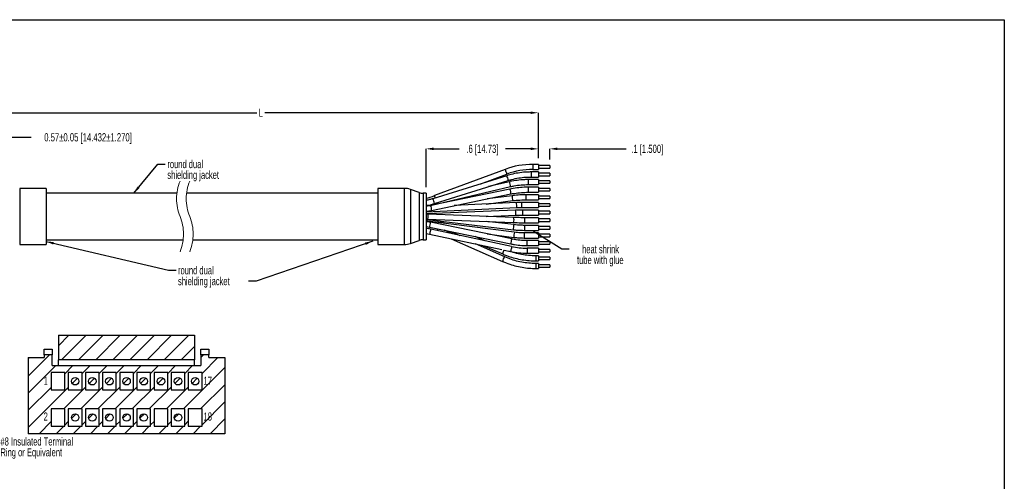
# Model space of a CAD drawing. Extents: x 897.4 to 914.4, y -8.5 to 2.5.
# Tile 5 of 5: x 904.2 to 914.4, y -2.3 to 2.5. Entities that reach past the tile are written whole.
import ezdxf

# ---------------------------------------------------------------- set-up
doc = ezdxf.new("R2010")
doc.units = 0
doc.header["$LTSCALE"] = 4
doc.header["$MEASUREMENT"] = 0
doc.linetypes.add('HIDDEN', pattern=[0.375, 0.25, -0.125])
doc.layers.get('0').update_dxf_attribs({"linetype": 'CONTINUOUS'})
doc.layers.get('DEFPOINTS').update_dxf_attribs({"linetype": 'CONTINUOUS'})
doc.layers.add('SLD-0', color=179, linetype='CONTINUOUS')
doc.styles.add('SLDTEXTSTYLE0', font='TXT', dxfattribs={"width": 0.7})
doc.dimstyles.new('SLDDIMSTYLE0', dxfattribs={"dimtxt": 0.084961, "dimasz": 0.07874, "dimexe": 0, "dimexo": 0.0625, "dimgap": 0.02124, "dimtad": 0, "dimtih": 1, "dimtoh": 1, "dimdec": 1, "dimlfac": 0.5, "dimrnd": 1e-09, "dimzin": 4, "dimdsep": 46, "dimtxsty": 'SLDTEXTSTYLE0', "dimsah": 1, "dimcen": 0.09, "dimadec": 0, "dimazin": 1, "dimtfac": 1, "dimtdec": 1, "dimtofl": 0, "dimtmove": 0, "dimatfit": 3, "dimfxl": 0, "dimfrac": 2, "dimtolj": 1, "dimtzin": 12, "dimarcsym": 0})
doc.dimstyles.new('SLDDIMSTYLE1', dxfattribs={"dimtxt": 0.084961, "dimasz": 0.07874, "dimexe": 0, "dimexo": 0.0625, "dimgap": 0.02124, "dimtad": 0, "dimtih": 1, "dimtoh": 1, "dimlfac": 0.5, "dimrnd": 1e-09, "dimdsep": 46, "dimtxsty": 'SLDTEXTSTYLE0', "dimsah": 1, "dimcen": 0.09, "dimadec": 0, "dimazin": 2, "dimtol": 1, "dimtp": 0.05, "dimtm": 0.05, "dimtfac": 1, "dimtmove": 0, "dimatfit": 0, "dimfxl": 0, "dimfrac": 2, "dimtolj": 1, "dimtzin": 0, "dimarcsym": 0})
doc.dimstyles.new('SLDDIMSTYLE2', dxfattribs={"dimtxt": 0.084961, "dimasz": 0.07874, "dimexe": 0, "dimexo": 0.0625, "dimgap": 0.02124, "dimtad": 0, "dimtih": 1, "dimtoh": 1, "dimdec": 1, "dimlfac": 0.5, "dimrnd": 1e-09, "dimzin": 4, "dimdsep": 46, "dimtxsty": 'SLDTEXTSTYLE0', "dimsah": 1, "dimcen": 0.09, "dimadec": 0, "dimazin": 1, "dimtfac": 1, "dimtdec": 1, "dimtofl": 0, "dimtmove": 0, "dimatfit": 3, "dimfxl": 0, "dimfrac": 2, "dimtolj": 1, "dimtzin": 12, "dimarcsym": 0})
doc.dimstyles.new('SLDDIMSTYLE3', dxfattribs={"dimtxt": 0.084961, "dimasz": 0.07874, "dimexe": 0, "dimexo": 0.0625, "dimgap": 0.02124, "dimtad": 0, "dimtih": 1, "dimtoh": 1, "dimlfac": 0.5, "dimrnd": 1e-09, "dimzin": 4, "dimdsep": 46, "dimtxsty": 'SLDTEXTSTYLE0', "dimsah": 1, "dimcen": 0.09, "dimadec": 0, "dimazin": 1, "dimtol": 1, "dimtp": 0.05, "dimtm": 0.05, "dimtfac": 1, "dimtofl": 0, "dimtmove": 0, "dimatfit": 3, "dimfxl": 0, "dimfrac": 2, "dimtolj": 1, "dimtzin": 0, "dimarcsym": 0})
pattern_1 = [(45, (900.95634, -5.99487), (-0.0883883, 0.0883883), [])]

# ---------------------------------------------------------------- blocks, each defined once
blk = doc.blocks.new('*D27')
at = {"layer": 'DEFPOINTS', "color": 0}
for p in [(909.594, 1.505), (909.594, 0.972), (902.87, 0.903)]:
    blk.add_point(p, dxfattribs=at)
at = {"layer": 'SLD-0', "color": 0, "lineweight": -2}
for p, q in [((902.87, 0.965), (902.87, 1.505)), ((902.948, 1.505), (906.685, 1.505)), ((909.515, 1.505), (906.767, 1.505)), ((909.594, 1.035), (909.594, 1.505))]:
    blk.add_line(p, q, dxfattribs=at)
at = {"layer": 'SLD-0', "color": 0}
for points in [[(902.948, 1.518), (902.948, 1.492), (902.87, 1.505)], [(909.515, 1.518), (909.515, 1.492), (909.594, 1.505)]]:
    blk.add_solid(points, dxfattribs=at)
at = {"layer": 'SLD-0', "color": 0, "insert": (906.726, 1.548), "char_height": 0.085, "attachment_point": 2, "style": 'SLDTEXTSTYLE0'}
blk.add_mtext('\\A1;L', dxfattribs=at)
blk = doc.blocks.new('*D28')
at = {"layer": 'DEFPOINTS', "color": 0}
for p in [(904.006, 1.252), (902.87, 1.111), (904.006, 0.674)]:
    blk.add_point(p, dxfattribs=at)
at = {"layer": 'SLD-0', "color": 0, "lineweight": -2}
for p, q in [((902.791, 1.252), (902.712, 1.252)), ((902.87, 1.174), (902.87, 1.252)), ((902.87, 1.252), (904.006, 1.252)), ((904.006, 0.737), (904.006, 1.252)), ((904.085, 1.252), (904.354, 1.252))]:
    blk.add_line(p, q, dxfattribs=at)
at = {"layer": 'SLD-0', "color": 0}
for points in [[(902.791, 1.265), (902.791, 1.238), (902.87, 1.252)], [(904.085, 1.265), (904.085, 1.238), (904.006, 1.252)]]:
    blk.add_solid(points, dxfattribs=at)
at = {"layer": 'SLD-0', "color": 0, "insert": (904.94, 1.294), "char_height": 0.08496, "attachment_point": 2, "style": 'SLDTEXTSTYLE0'}
blk.add_mtext('\\A1;0.57±0.05 [14.432±1.270]', dxfattribs=at)
blk = doc.blocks.new('*D29')
at = {"layer": 'DEFPOINTS', "color": 0}
for p in [(909.594, 1.132), (909.594, 0.972), (908.434, 0.674)]:
    blk.add_point(p, dxfattribs=at)
at = {"layer": 'SLD-0', "color": 0, "lineweight": -2}
for p, q in [((908.434, 0.737), (908.434, 1.132)), ((908.513, 1.132), (908.776, 1.132)), ((909.515, 1.132), (909.255, 1.132)), ((909.594, 1.035), (909.594, 1.132))]:
    blk.add_line(p, q, dxfattribs=at)
at = {"layer": 'SLD-0', "color": 0}
for points in [[(908.513, 1.146), (908.513, 1.119), (908.434, 1.132)], [(909.515, 1.146), (909.515, 1.119), (909.594, 1.132)]]:
    blk.add_solid(points, dxfattribs=at)
at = {"layer": 'SLD-0', "color": 0, "insert": (909.016, 1.175), "char_height": 0.08496, "attachment_point": 2, "style": 'SLDTEXTSTYLE0'}
blk.add_mtext('\\A1;.6 [14.73]', dxfattribs=at)
blk = doc.blocks.new('*D30')
at = {"layer": 'DEFPOINTS', "color": 0}
for p in [(909.712, 1.132), (909.594, 0.972), (909.712, 0.959)]:
    blk.add_point(p, dxfattribs=at)
at = {"layer": 'SLD-0', "color": 0, "lineweight": -2}
for p, q in [((909.515, 1.132), (909.437, 1.132)), ((909.594, 1.035), (909.594, 1.132)), ((909.712, 1.022), (909.712, 1.132)), ((909.791, 1.132), (910.5, 1.132))]:
    blk.add_line(p, q, dxfattribs=at)
at = {"layer": 'SLD-0', "color": 0}
for points in [[(909.515, 1.146), (909.515, 1.119), (909.594, 1.132)], [(909.791, 1.146), (909.791, 1.119), (909.712, 1.132)]]:
    blk.add_solid(points, dxfattribs=at)
at = {"layer": 'SLD-0', "color": 0, "insert": (910.719, 1.175), "char_height": 0.08496, "attachment_point": 2, "style": 'SLDTEXTSTYLE0'}
blk.add_mtext('\\A1;.1 [1.500]', dxfattribs=at)
blk = doc.blocks.new('SW_NOTE_2')
at = {"layer": 'SLD-0', "color": 0, "attachment_point": 1, "style": 'SLDTEXTSTYLE0'}
for s, insert, char_height in [('round dual', (0.022, 0.041), 0.0833), ('shielding jacket', (0.022, -0.07), 0.08333)]:
    blk.add_mtext(s, dxfattribs=dict(at, insert=insert, char_height=char_height))
blk = doc.blocks.new('SW_NOTE_3')
at = {"layer": 'SLD-0', "color": 0, "attachment_point": 1, "style": 'SLDTEXTSTYLE0'}
for s, insert, char_height in [('round dual', (0.02, 0.04), 0.0833), ('shielding jacket', (0.02, -0.072), 0.08333)]:
    blk.add_mtext(s, dxfattribs=dict(at, insert=insert, char_height=char_height))
blk = doc.blocks.new('SW_NOTE_4')
at = {"layer": 'SLD-0', "color": 0, "char_height": 0.08333, "attachment_point": 2, "style": 'SLDTEXTSTYLE0'}
for s, insert in [('heat shrink', (0.323, 0.039)), ('tube with glue', (0.32, -0.072))]:
    blk.add_mtext(s, dxfattribs=dict(at, insert=insert))
blk = doc.blocks.new('SW_NOTE_8')
at = {"layer": 'SLD-0', "color": 0, "char_height": 0.08333, "attachment_point": 1, "style": 'SLDTEXTSTYLE0'}
for s, insert in [('#8 Insulated Terminal', (-1.039, 0.152)), ('Ring or Equivalent', (-1.039, 0.04))]:
    blk.add_mtext(s, dxfattribs=dict(at, insert=insert))

msp = doc.modelspace()

# ---------------------------------------------------------------- hatches: boundary and pattern name
at = {"linetype": 'Continuous', "lineweight": 18}
h = msp.add_hatch(dxfattribs=at)
h.set_pattern_fill('ANSI31', style=0)
h.set_pattern_definition(pattern_1)
h.paths.add_polyline_path([(906.041, -0.794), (904.635, -0.794), (904.635, -1.048), (906.041, -1.048)], flags=0)
h = msp.add_hatch(dxfattribs=at)
h.set_pattern_fill('ANSI31', style=0)
h.set_pattern_definition(pattern_1)
h.paths.add_polyline_path([(904.322, -1.81), (906.354, -1.81), (906.354, -1.024), (906.189, -1.024), (906.189, -0.996), (906.106, -0.996), (906.106, -1.107), (904.57, -1.107), (904.57, -0.996), (904.488, -0.996), (904.488, -1.024), (904.322, -1.024)], flags=0)
h.paths.add_polyline_path([(904.559, -1.356), (904.559, -1.179), (904.7, -1.179), (904.7, -1.356)], flags=0)
h.paths.add_polyline_path([(905.055, -1.356), (904.913, -1.356), (904.913, -1.179), (905.055, -1.179)], flags=0)
h.paths.add_polyline_path([(905.409, -1.356), (905.267, -1.356), (905.267, -1.179), (905.409, -1.179)], flags=0)
h.paths.add_polyline_path([(905.763, -1.356), (905.622, -1.356), (905.622, -1.179), (905.763, -1.179)], flags=0)
h.paths.add_polyline_path([(906.118, -1.356), (905.976, -1.356), (905.976, -1.179), (906.118, -1.179)], flags=0)
h.paths.add_polyline_path([(905.055, -1.732), (904.913, -1.732), (904.913, -1.555), (905.055, -1.555)], flags=0)
h.paths.add_polyline_path([(905.409, -1.732), (905.267, -1.732), (905.267, -1.555), (905.409, -1.555)], flags=0)
h.paths.add_polyline_path([(905.763, -1.732), (905.622, -1.732), (905.622, -1.555), (905.763, -1.555)], flags=0)
h.paths.add_polyline_path([(906.118, -1.732), (905.976, -1.732), (905.976, -1.555), (906.118, -1.555)], flags=0)
h.paths.add_polyline_path([(905.941, -1.732), (905.799, -1.732), (905.799, -1.555), (905.941, -1.555)], flags=0)
h.paths.add_polyline_path([(905.586, -1.732), (905.444, -1.732), (905.444, -1.555), (905.586, -1.555)], flags=0)
h.paths.add_polyline_path([(905.232, -1.732), (905.09, -1.732), (905.09, -1.555), (905.232, -1.555)], flags=0)
h.paths.add_polyline_path([(904.736, -1.732), (904.736, -1.555), (904.878, -1.555), (904.878, -1.732)], flags=0)
h.paths.add_polyline_path([(905.941, -1.356), (905.799, -1.356), (905.799, -1.179), (905.941, -1.179)], flags=0)
h.paths.add_polyline_path([(905.586, -1.356), (905.444, -1.356), (905.444, -1.179), (905.586, -1.179)], flags=0)
h.paths.add_polyline_path([(905.232, -1.356), (905.09, -1.356), (905.09, -1.179), (905.232, -1.179)], flags=0)
h.paths.add_polyline_path([(904.736, -1.356), (904.736, -1.179), (904.878, -1.179), (904.878, -1.356)], flags=0)
h.paths.add_polyline_path([(904.559, -1.732), (904.559, -1.555), (904.7, -1.555), (904.7, -1.732)], flags=0)
h = msp.add_hatch(dxfattribs=at)
h.set_pattern_fill('ANSI31', style=0)
h.set_pattern_definition(pattern_1)
edge = h.paths.add_edge_path(flags=0)
edge.add_arc((904.807, -1.268), 0.039, 0, 360)
h = msp.add_hatch(dxfattribs=at)
h.set_pattern_fill('ANSI31', style=0)
h.set_pattern_definition(pattern_1)
edge = h.paths.add_edge_path(flags=0)
edge.add_arc((904.984, -1.268), 0.039, 0, 360)
h = msp.add_hatch(dxfattribs=at)
h.set_pattern_fill('ANSI31', style=0)
h.set_pattern_definition(pattern_1)
edge = h.paths.add_edge_path(flags=0)
edge.add_arc((905.161, -1.268), 0.039, 0, 360)
h = msp.add_hatch(dxfattribs=at)
h.set_pattern_fill('ANSI31', style=0)
h.set_pattern_definition(pattern_1)
edge = h.paths.add_edge_path(flags=0)
edge.add_arc((905.338, -1.268), 0.039, 0, 360)
h = msp.add_hatch(dxfattribs=at)
h.set_pattern_fill('ANSI31', style=0)
h.set_pattern_definition(pattern_1)
edge = h.paths.add_edge_path(flags=0)
edge.add_arc((905.515, -1.268), 0.039, 0, 360)
h = msp.add_hatch(dxfattribs=at)
h.set_pattern_fill('ANSI31', style=0)
h.set_pattern_definition(pattern_1)
edge = h.paths.add_edge_path(flags=0)
edge.add_arc((905.693, -1.268), 0.039, 0, 360)
h = msp.add_hatch(dxfattribs=at)
h.set_pattern_fill('ANSI31', style=0)
h.set_pattern_definition(pattern_1)
edge = h.paths.add_edge_path(flags=0)
edge.add_arc((905.87, -1.268), 0.039, 0, 360)
h = msp.add_hatch(dxfattribs=at)
h.set_pattern_fill('ANSI31', style=0)
h.set_pattern_definition(pattern_1)
edge = h.paths.add_edge_path(flags=0)
edge.add_arc((906.047, -1.268), 0.039, 0, 360)
h = msp.add_hatch(dxfattribs=at)
h.set_pattern_fill('ANSI31', style=0)
h.set_pattern_definition(pattern_1)
edge = h.paths.add_edge_path(flags=0)
edge.add_arc((904.807, -1.643), 0.039, 0, 360)
h = msp.add_hatch(dxfattribs=at)
h.set_pattern_fill('ANSI31', style=0)
h.set_pattern_definition(pattern_1)
edge = h.paths.add_edge_path(flags=0)
edge.add_arc((904.984, -1.643), 0.039, 0, 360)
h = msp.add_hatch(dxfattribs=at)
h.set_pattern_fill('ANSI31', style=0)
h.set_pattern_definition(pattern_1)
edge = h.paths.add_edge_path(flags=0)
edge.add_arc((905.161, -1.643), 0.039, 0, 360)
h = msp.add_hatch(dxfattribs=at)
h.set_pattern_fill('ANSI31', style=0)
h.set_pattern_definition(pattern_1)
edge = h.paths.add_edge_path(flags=0)
edge.add_arc((905.338, -1.643), 0.039, 0, 360)
h = msp.add_hatch(dxfattribs=at)
h.set_pattern_fill('ANSI31', style=0)
h.set_pattern_definition(pattern_1)
edge = h.paths.add_edge_path(flags=0)
edge.add_arc((905.515, -1.643), 0.039, 0, 360)
h = msp.add_hatch(dxfattribs=at)
h.set_pattern_fill('ANSI31', style=0)
h.set_pattern_definition(pattern_1)
edge = h.paths.add_edge_path(flags=0)
edge.add_arc((905.87, -1.643), 0.039, 0, 360)

# ---------------------------------------------------------------- linework, layer by layer
at = {"color": 7, "linetype": 'Continuous', "lineweight": 25}
for p, q in [((909.25, 0.92), (908.52, 0.649)), ((909.594, 0.972), (909.538, 0.972)), ((909.538, 0.92), (909.594, 0.92)), ((909.594, 0.972), (909.594, 0.92)), ((909.712, 0.959), (909.594, 0.959)), ((909.594, 0.933), (909.712, 0.933)), ((909.712, 0.959), (909.712, 0.946)), ((909.712, 0.946), (909.712, 0.933)), ((909.267, 0.855), (908.505, 0.617)), ((908.998, 0.771), (909.268, 0.872)), ((909.594, 0.815), (909.49, 0.815)), ((909.594, 0.893), (909.519, 0.893)), ((909.519, 0.841), (909.594, 0.841)), ((909.594, 0.893), (909.594, 0.841)), ((909.712, 0.88), (909.594, 0.88)), ((909.594, 0.854), (909.712, 0.854)), ((909.594, 0.815), (909.594, 0.763)), ((909.712, 0.88), (909.712, 0.867)), ((909.712, 0.867), (909.712, 0.854)), ((904.506, 0.724), (904.234, 0.724)), ((904.506, 0.724), (904.506, 0.434)), ((908.206, 0.724), (907.934, 0.724)), ((907.934, 0.724), (907.934, 0.434)), ((908.361, 0.681), (908.274, 0.713)), ((909.299, 0.717), (908.479, 0.548)), ((908.493, 0.552), (909.307, 0.742)), ((908.521, 0.568), (909.283, 0.806)), ((909.295, 0.792), (909.079, 0.742)), ((909.283, 0.806), (909.283, 0.806)), ((909.594, 0.736), (909.487, 0.736)), ((909.49, 0.763), (909.594, 0.763)), ((909.712, 0.802), (909.594, 0.802)), ((909.594, 0.776), (909.712, 0.776)), ((909.594, 0.736), (909.594, 0.684)), ((909.712, 0.723), (909.594, 0.723)), ((909.712, 0.802), (909.712, 0.789)), ((909.712, 0.789), (909.712, 0.776)), ((909.712, 0.723), (909.712, 0.71)), ((905.858, 0.674), (904.506, 0.674)), ((907.934, 0.674), (905.958, 0.674)), ((908.434, 0.674), (908.402, 0.674)), ((908.434, 0.674), (908.434, 0.434)), ((908.489, 0.497), (909.309, 0.666)), ((909.323, 0.648), (909.064, 0.615)), ((909.594, 0.657), (909.463, 0.657)), ((909.487, 0.684), (909.594, 0.684)), ((909.594, 0.697), (909.712, 0.697)), ((909.594, 0.657), (909.594, 0.605)), ((909.712, 0.644), (909.594, 0.644)), ((909.594, 0.618), (909.712, 0.618)), ((909.712, 0.71), (909.712, 0.697)), ((909.712, 0.644), (909.712, 0.631)), ((909.712, 0.631), (909.712, 0.618)), ((908.434, 0.48), (909.37, 0.525)), ((909.368, 0.577), (908.725, 0.546)), ((909.054, 0.562), (909.33, 0.597)), ((909.594, 0.578), (909.419, 0.578)), ((909.594, 0.578), (909.419, 0.578)), ((909.419, 0.526), (909.594, 0.526)), ((909.419, 0.526), (909.594, 0.526)), ((909.463, 0.605), (909.594, 0.605)), ((909.594, 0.578), (909.594, 0.526)), ((909.712, 0.565), (909.594, 0.565)), ((909.594, 0.539), (909.712, 0.539)), ((909.712, 0.565), (909.712, 0.552)), ((909.712, 0.552), (909.712, 0.539)), ((904.506, 0.434), (904.506, 0.144)), ((907.934, 0.434), (907.934, 0.144)), ((909.358, 0.498), (908.434, 0.462)), ((908.434, 0.488), (908.489, 0.497)), ((908.451, 0.458), (908.434, 0.459)), ((908.434, 0.434), (908.434, 0.194)), ((909.339, 0.423), (908.451, 0.458)), ((909.055, 0.434), (909.36, 0.446)), ((909.594, 0.5), (909.429, 0.5)), ((909.429, 0.448), (909.594, 0.448)), ((909.594, 0.421), (909.451, 0.421)), ((909.594, 0.5), (909.594, 0.448)), ((909.712, 0.487), (909.594, 0.487)), ((909.594, 0.461), (909.712, 0.461)), ((909.594, 0.421), (909.594, 0.369)), ((909.712, 0.408), (909.594, 0.408)), ((909.712, 0.487), (909.712, 0.474)), ((909.712, 0.474), (909.712, 0.461)), ((909.712, 0.408), (909.712, 0.395)), ((908.434, 0.407), (908.449, 0.406)), ((908.449, 0.384), (908.434, 0.386)), ((908.434, 0.329), (908.469, 0.323)), ((908.446, 0.402), (909.336, 0.297)), ((908.449, 0.406), (909.337, 0.371)), ((909.345, 0.27), (908.449, 0.384)), ((908.469, 0.323), (909.309, 0.15)), ((909.319, 0.201), (908.479, 0.374)), ((908.628, 0.361), (908.567, 0.388)), ((909.342, 0.349), (909.057, 0.382)), ((909.594, 0.342), (909.45, 0.342)), ((909.451, 0.369), (909.594, 0.369)), ((909.594, 0.382), (909.712, 0.382)), ((909.594, 0.342), (909.594, 0.29)), ((909.712, 0.329), (909.594, 0.329)), ((909.712, 0.395), (909.712, 0.382)), ((909.712, 0.329), (909.712, 0.316)), ((909.712, 0.316), (909.712, 0.303)), ((908.47, 0.251), (909.216, 0.092)), ((909.318, 0.123), (908.481, 0.302)), ((908.71, 0.253), (908.624, 0.291)), ((908.692, 0.277), (908.783, 0.238)), ((909.042, 0.182), (908.942, 0.226)), ((909.064, 0.253), (909.339, 0.218)), ((909.594, 0.263), (909.446, 0.263)), ((909.446, 0.211), (909.594, 0.211)), ((909.45, 0.29), (909.594, 0.29)), ((909.594, 0.303), (909.712, 0.303)), ((909.594, 0.263), (909.594, 0.211)), ((909.712, 0.25), (909.594, 0.25)), ((909.594, 0.224), (909.712, 0.224)), ((909.712, 0.25), (909.712, 0.237)), ((909.712, 0.237), (909.712, 0.224)), ((904.234, 0.144), (904.506, 0.144)), ((904.506, 0.194), (905.924, 0.194)), ((906.024, 0.194), (907.934, 0.194)), ((907.934, 0.144), (908.206, 0.144)), ((908.274, 0.156), (908.361, 0.187)), ((908.402, 0.194), (908.434, 0.194)), ((908.694, 0.203), (909.225, -0.031)), ((909.246, 0.016), (908.944, 0.15)), ((909.026, 0.132), (909.226, 0.046)), ((909.594, 0.185), (909.476, 0.185)), ((909.476, 0.133), (909.594, 0.133)), ((909.594, 0.106), (909.477, 0.106)), ((909.594, 0.185), (909.594, 0.133)), ((909.712, 0.172), (909.594, 0.172)), ((909.594, 0.146), (909.712, 0.146)), ((909.594, 0.106), (909.594, 0.054)), ((909.712, 0.172), (909.712, 0.159)), ((909.712, 0.159), (909.712, 0.146)), ((909.241, 0.086), (909.307, 0.072)), ((909.477, 0.054), (909.594, 0.054)), ((909.594, 0.027), (909.567, 0.027)), ((909.712, 0.093), (909.594, 0.093)), ((909.594, 0.067), (909.712, 0.067)), ((909.594, 0.027), (909.594, -0.025)), ((909.712, 0.014), (909.594, 0.014)), ((909.712, 0.093), (909.712, 0.08)), ((909.712, 0.08), (909.712, 0.067)), ((909.712, 0.014), (909.712, 0.001)), ((909.712, 0.001), (909.712, -0.012)), ((909.567, -0.025), (909.594, -0.025)), ((909.594, -0.052), (909.569, -0.052)), ((909.594, -0.012), (909.712, -0.012)), ((909.594, -0.052), (909.594, -0.104)), ((909.712, -0.065), (909.594, -0.065)), ((909.594, -0.091), (909.712, -0.091)), ((909.712, -0.065), (909.712, -0.078)), ((909.712, -0.078), (909.712, -0.091)), ((909.569, -0.104), (909.594, -0.104)), ((904.635, -0.794), (906.041, -0.794)), ((904.635, -0.794), (904.635, -1.048)), ((906.041, -0.794), (906.041, -1.048)), ((904.488, -0.996), (904.488, -0.936)), ((904.488, -0.936), (904.57, -0.936)), ((904.488, -0.996), (904.488, -1.024)), ((904.57, -0.996), (904.488, -0.996)), ((904.57, -0.936), (904.57, -0.996)), ((904.57, -1.107), (904.57, -0.996)), ((906.106, -0.936), (906.189, -0.936)), ((906.106, -0.996), (906.106, -0.936)), ((906.106, -0.996), (906.106, -1.107)), ((906.189, -0.996), (906.106, -0.996)), ((906.189, -0.936), (906.189, -0.996)), ((906.189, -1.024), (906.189, -0.996)), ((904.322, -1.024), (904.322, -1.81)), ((904.322, -1.024), (904.488, -1.024)), ((904.57, -1.107), (906.106, -1.107)), ((906.041, -1.048), (904.635, -1.048)), ((904.635, -1.107), (904.635, -1.048)), ((906.041, -1.107), (906.041, -1.048)), ((906.189, -1.024), (906.354, -1.024)), ((906.354, -1.024), (906.354, -1.81)), ((904.7, -1.179), (904.559, -1.179)), ((904.559, -1.179), (904.559, -1.356)), ((904.7, -1.356), (904.7, -1.179)), ((904.878, -1.179), (904.736, -1.179)), ((904.736, -1.179), (904.736, -1.356)), ((904.878, -1.356), (904.878, -1.179)), ((905.055, -1.179), (904.913, -1.179)), ((904.913, -1.179), (904.913, -1.356)), ((905.055, -1.356), (905.055, -1.179)), ((905.232, -1.179), (905.09, -1.179)), ((905.09, -1.179), (905.09, -1.356)), ((905.232, -1.356), (905.232, -1.179)), ((905.409, -1.179), (905.267, -1.179)), ((905.267, -1.179), (905.267, -1.356)), ((905.409, -1.356), (905.409, -1.179)), ((905.586, -1.179), (905.444, -1.179)), ((905.444, -1.179), (905.444, -1.356)), ((905.586, -1.356), (905.586, -1.179)), ((905.763, -1.179), (905.622, -1.179)), ((905.622, -1.179), (905.622, -1.356)), ((905.763, -1.356), (905.763, -1.179)), ((905.941, -1.179), (905.799, -1.179)), ((905.799, -1.179), (905.799, -1.356)), ((905.941, -1.356), (905.941, -1.179)), ((906.118, -1.179), (905.976, -1.179)), ((905.976, -1.179), (905.976, -1.356)), ((906.118, -1.356), (906.118, -1.179)), ((904.559, -1.356), (904.7, -1.356)), ((904.736, -1.356), (904.878, -1.356)), ((904.913, -1.356), (905.055, -1.356)), ((905.09, -1.356), (905.232, -1.356)), ((905.267, -1.356), (905.409, -1.356)), ((905.444, -1.356), (905.586, -1.356)), ((905.622, -1.356), (905.763, -1.356)), ((905.799, -1.356), (905.941, -1.356)), ((905.976, -1.356), (906.118, -1.356)), ((904.7, -1.555), (904.559, -1.555)), ((904.559, -1.555), (904.559, -1.732)), ((904.7, -1.732), (904.7, -1.555)), ((904.878, -1.555), (904.736, -1.555)), ((904.736, -1.555), (904.736, -1.732)), ((904.878, -1.732), (904.878, -1.555)), ((905.055, -1.555), (904.913, -1.555)), ((904.913, -1.555), (904.913, -1.732)), ((905.055, -1.732), (905.055, -1.555)), ((905.232, -1.555), (905.09, -1.555)), ((905.09, -1.555), (905.09, -1.732)), ((905.232, -1.732), (905.232, -1.555)), ((905.409, -1.555), (905.267, -1.555)), ((905.267, -1.555), (905.267, -1.732)), ((905.409, -1.732), (905.409, -1.555)), ((905.586, -1.555), (905.444, -1.555)), ((905.444, -1.555), (905.444, -1.732)), ((905.586, -1.732), (905.586, -1.555)), ((905.763, -1.555), (905.622, -1.555)), ((905.622, -1.555), (905.622, -1.732)), ((905.763, -1.732), (905.763, -1.555)), ((905.941, -1.555), (905.799, -1.555)), ((905.799, -1.555), (905.799, -1.732)), ((905.941, -1.732), (905.941, -1.555)), ((906.118, -1.555), (905.976, -1.555)), ((905.976, -1.555), (905.976, -1.732)), ((906.118, -1.732), (906.118, -1.555)), ((906.354, -1.81), (904.322, -1.81)), ((904.559, -1.732), (904.7, -1.732)), ((904.736, -1.732), (904.878, -1.732)), ((904.913, -1.732), (905.055, -1.732)), ((905.09, -1.732), (905.232, -1.732)), ((905.267, -1.732), (905.409, -1.732)), ((905.444, -1.732), (905.586, -1.732)), ((905.622, -1.732), (905.763, -1.732)), ((905.799, -1.732), (905.941, -1.732)), ((905.976, -1.732), (906.118, -1.732))]:
    msp.add_line(p, q, dxfattribs=at)
at = {"color": 8, "linetype": 'Continuous', "lineweight": 25}
for p, q in [((909.538, 0.972), (909.538, 0.92)), ((909.49, 0.815), (909.49, 0.763)), ((909.519, 0.893), (909.519, 0.841)), ((904.234, 0.724), (904.234, 0.434)), ((908.206, 0.724), (908.206, 0.434)), ((908.274, 0.713), (908.274, 0.434)), ((909.487, 0.736), (909.487, 0.684)), ((908.361, 0.681), (908.361, 0.434)), ((908.402, 0.674), (908.402, 0.434)), ((909.463, 0.657), (909.463, 0.605)), ((909.419, 0.578), (909.419, 0.526)), ((904.234, 0.434), (904.234, 0.144)), ((908.206, 0.434), (908.206, 0.144)), ((908.274, 0.434), (908.274, 0.156)), ((908.361, 0.434), (908.361, 0.187)), ((908.402, 0.434), (908.402, 0.194)), ((909.429, 0.5), (909.429, 0.448)), ((909.451, 0.421), (909.451, 0.369)), ((909.45, 0.342), (909.45, 0.29)), ((909.446, 0.263), (909.446, 0.211)), ((909.476, 0.185), (909.476, 0.133)), ((909.477, 0.106), (909.477, 0.054)), ((909.567, 0.027), (909.567, -0.025)), ((909.569, -0.052), (909.569, -0.104))]:
    msp.add_line(p, q, dxfattribs=at)
at = {"color": 8, "linetype": 'Continuous', "lineweight": 25, "flags": 128}
for points in [[(909.25, 0.92), (909.251, 0.918), (909.253, 0.913), (909.256, 0.905), (909.259, 0.896), (909.263, 0.887), (909.266, 0.879), (909.267, 0.873), (909.268, 0.872), (909.268, 0.872)], [(908.52, 0.649), (908.521, 0.647), (908.522, 0.642), (908.525, 0.634), (908.529, 0.625)], [(908.449, 0.384), (908.449, 0.382), (908.448, 0.38)], [(908.481, 0.302), (908.481, 0.3), (908.479, 0.295), (908.478, 0.287), (908.476, 0.277), (908.474, 0.267), (908.472, 0.259), (908.471, 0.253), (908.47, 0.251), (908.47, 0.251)], [(909.318, 0.123), (909.317, 0.121), (909.316, 0.115), (909.315, 0.107), (909.312, 0.097), (909.31, 0.088), (909.309, 0.079), (909.307, 0.074), (909.307, 0.072), (909.307, 0.072)]]:
    msp.add_lwpolyline(points, dxfattribs=at)
at = {"color": 7, "linetype": 'Continuous', "lineweight": 25, "flags": 128}
msp.add_lwpolyline([(908.434, 0.258), (908.45, 0.255), (908.47, 0.251)], dxfattribs=at)
at = {"color": 7, "linetype": 'Continuous', "lineweight": 25}
for centre in [(904.807, -1.268), (904.984, -1.268), (905.161, -1.268), (905.338, -1.268), (905.515, -1.268), (905.693, -1.268), (905.87, -1.268), (906.047, -1.268), (904.807, -1.643), (904.984, -1.643), (905.161, -1.643), (905.338, -1.643), (905.515, -1.643), (905.87, -1.643)]:
    msp.add_circle(centre, 0.039, dxfattribs=at)
for centre, radius, start, end in [((909.538, 0.146), 0.826, 90, 110.3957), ((909.538, 0.146), 0.774, 90, 110.3957), ((908.206, 0.524), 0.2, 70.3462, 90), ((908.402, 0.794), 0.12, 250.3462, 270), ((908.25, 1.374), 0.774, 283.7456, 290.3958), ((908.311, -0.493), 0.813, 77.9028, 81.2715), ((908.206, 0.344), 0.2, 270, 289.6539), ((908.402, 0.074), 0.12, 90, 109.6538), ((909.477, 0.867), 0.761, 257.9028, 270), ((909.477, 0.867), 0.813, 257.9028, 270)]:
    msp.add_arc(centre, radius, start, end, dxfattribs=at)
at = {"color": 8, "linetype": 'Continuous', "lineweight": 25}
for centre, radius, start, end in [((909.121, 0.782), 0.164, 8.2638, 26.5147), ((909.425, 0.796), 0.13, 181.5613, 204.654), ((909.218, 0.674), 0.0919, 355.1414, 28.0126), ((908.363, 0.546), 0.159, 7.9029, 26.6939), ((909.398, 0.632), 0.0763, 167.2851, 207.1344), ((908.398, 0.505), 0.0919, 355.1348, 28.0158), ((908.51, 0.563), 0.0204, 190.9484, 213.5407), ((909.108, 0.538), 0.263, 357.1223, 8.4662), ((908.472, 0.408), 0.0264, 174.4396, 192.7543), ((908.389, 0.435), 0.0667, 334.8109, 20.6669), ((909.276, 0.4), 0.067, 334.9125, 20.5996), ((909.229, 0.467), 0.133, 350.99, 13.5115), ((908.257, 0.393), 0.224, 341.6674, 355.0243), ((908.753, 0.206), 0.222, 153.3207, 158.1889), ((908.627, 0.34), 0.0821, 143.8525, 157.6701), ((909.469, 0.307), 0.134, 162.1006, 184.451), ((909.604, 0.211), 0.265, 167.1041, 178.3626), ((909.096, 0.22), 0.224, 341.6768, 355.0182), ((909.31, -0.04), 0.0854, 138.4296, 173.9), ((909.313, 0.037), 0.0877, 145.5845, 174.1643)]:
    msp.add_arc(centre, radius, start, end, dxfattribs=at)
at = {"color": 7, "linetype": 'HIDDEN', "lineweight": 18}
for centre, start, end in [((906.329, 0.617), 157.3801, 202.6199), ((906.429, 0.617), 157.3801, 202.6199), ((905.453, 0.252), 337.3801, 22.6199), ((905.553, 0.252), 337.3801, 22.6199)]:
    msp.add_arc(centre, 0.474, start, end, dxfattribs=at)
at = {"color": 7, "linetype": 'Continuous', "lineweight": 25}
for points, knots in [([(909.519, 0.893), (909.505, 0.893), (909.467, 0.893), (909.403, 0.886), (909.332, 0.874), (909.288, 0.861), (909.267, 0.855)], [0, 0, 0, 0, 0.158143, 0.454432, 0.750626, 1, 1, 1, 1]), ([(909.283, 0.806), (909.295, 0.809), (909.33, 0.82), (909.391, 0.832), (909.457, 0.84), (909.5, 0.841), (909.519, 0.841)], [0, 0, 0, 0, 0.157839, 0.462992, 0.768455, 1, 1, 1, 1]), ([(909.49, 0.815), (909.477, 0.814), (909.438, 0.814), (909.376, 0.808), (909.324, 0.799), (909.298, 0.793), (909.295, 0.792)], [0, 0, 0, 0, 0.204908, 0.589066, 0.952754, 1, 1, 1, 1]), ([(909.487, 0.736), (909.473, 0.736), (909.435, 0.735), (909.372, 0.73), (909.323, 0.721), (909.299, 0.717)], [0, 0, 0, 0, 0.210734, 0.606978, 1, 1, 1, 1]), ([(909.307, 0.742), (909.319, 0.744), (909.355, 0.752), (909.416, 0.761), (909.465, 0.762), (909.49, 0.763)], [0, 0, 0, 0, 0.20453, 0.599703, 1, 1, 1, 1]), ([(908.505, 0.617), (908.493, 0.614), (908.47, 0.607), (908.446, 0.602), (908.434, 0.6)], [0, 0, 0, 0, 0.515483, 1, 1, 1, 1]), ([(909.309, 0.666), (909.321, 0.668), (909.357, 0.675), (909.417, 0.682), (909.464, 0.683), (909.487, 0.684)], [0, 0, 0, 0, 0.209547, 0.613847, 1, 1, 1, 1]), ([(909.463, 0.657), (909.449, 0.657), (909.411, 0.657), (909.365, 0.653), (909.332, 0.649), (909.323, 0.648)], [0, 0, 0, 0, 0.284216, 0.820418, 1, 1, 1, 1]), ([(908.434, 0.547), (908.442, 0.548), (908.472, 0.553), (908.5, 0.562), (908.521, 0.568)], [0, 0, 0, 0, 0.286763, 1, 1, 1, 1]), ([(908.434, 0.541), (908.451, 0.544), (908.471, 0.547), (908.49, 0.551), (908.493, 0.552)], [0, 0, 0, 0, 0.845464, 1, 1, 1, 1]), ([(908.479, 0.548), (908.467, 0.546), (908.452, 0.543), (908.437, 0.541), (908.434, 0.541)], [0, 0, 0, 0, 0.821923, 1, 1, 1, 1]), ([(909.33, 0.597), (909.342, 0.598), (909.379, 0.602), (909.423, 0.605), (909.455, 0.605), (909.463, 0.605)], [0, 0, 0, 0, 0.282741, 0.826142, 1, 1, 1, 1]), ([(909.419, 0.578), (909.406, 0.578), (909.389, 0.578), (909.372, 0.577), (909.368, 0.577)], [0, 0, 0, 0, 0.781601, 1, 1, 1, 1]), ([(909.419, 0.578), (909.406, 0.578), (909.389, 0.578), (909.372, 0.577), (909.368, 0.577)], [0, 0, 0, 0, 0.781601, 1, 1, 1, 1]), ([(909.37, 0.525), (909.383, 0.526), (909.399, 0.526), (909.415, 0.526), (909.419, 0.526)], [0, 0, 0, 0, 0.781465, 1, 1, 1, 1]), ([(909.37, 0.525), (909.383, 0.526), (909.399, 0.526), (909.415, 0.526), (909.419, 0.526)], [0, 0, 0, 0, 0.781465, 1, 1, 1, 1]), ([(909.451, 0.421), (909.438, 0.421), (909.401, 0.421), (909.363, 0.422), (909.339, 0.423)], [0, 0, 0, 0, 0.342134, 1, 1, 1, 1]), ([(909.429, 0.5), (909.416, 0.5), (909.392, 0.499), (909.369, 0.499), (909.358, 0.498)], [0, 0, 0, 0, 0.554382, 1, 1, 1, 1]), ([(909.36, 0.446), (909.373, 0.447), (909.396, 0.448), (909.419, 0.448), (909.429, 0.448)], [0, 0, 0, 0, 0.5536, 1, 1, 1, 1]), ([(908.479, 0.374), (908.466, 0.377), (908.451, 0.38), (908.436, 0.382), (908.434, 0.382)], [0, 0, 0, 0, 0.869631, 1, 1, 1, 1]), ([(909.337, 0.371), (909.35, 0.371), (909.388, 0.369), (909.426, 0.369), (909.451, 0.369)], [0, 0, 0, 0, 0.339966, 1, 1, 1, 1]), ([(909.45, 0.342), (909.437, 0.342), (909.401, 0.343), (909.365, 0.346), (909.342, 0.349)], [0, 0, 0, 0, 0.348068, 1, 1, 1, 1]), ([(909.336, 0.297), (909.349, 0.295), (909.387, 0.291), (909.425, 0.291), (909.45, 0.29)], [0, 0, 0, 0, 0.347359, 1, 1, 1, 1]), ([(909.339, 0.218), (909.352, 0.217), (909.388, 0.213), (909.424, 0.212), (909.446, 0.211)], [0, 0, 0, 0, 0.370632, 1, 1, 1, 1]), ([(909.446, 0.263), (909.434, 0.264), (909.4, 0.264), (909.366, 0.268), (909.345, 0.27)], [0, 0, 0, 0, 0.370816, 1, 1, 1, 1]), ([(909.309, 0.15), (909.322, 0.147), (909.359, 0.14), (909.415, 0.134), (909.458, 0.133), (909.476, 0.133)], [0, 0, 0, 0, 0.237798, 0.683319, 1, 1, 1, 1]), ([(909.476, 0.185), (909.463, 0.185), (909.427, 0.185), (909.374, 0.19), (909.335, 0.198), (909.319, 0.201)], [0, 0, 0, 0, 0.237938, 0.697646, 1, 1, 1, 1]), ([(909.226, 0.046), (909.238, 0.041), (909.274, 0.026), (909.334, 0.006), (909.408, -0.011), (909.481, -0.021), (909.535, -0.025), (909.563, -0.025), (909.567, -0.025)], [0, 0, 0, 0, 0.113984, 0.328138, 0.542839, 0.757896, 0.961857, 1, 1, 1, 1]), ([(909.569, -0.052), (909.556, -0.051), (909.519, -0.051), (909.458, -0.045), (909.386, -0.032), (909.315, -0.012), (909.269, 0.007), (909.246, 0.016)], [0, 0, 0, 0, 0.114055, 0.334137, 0.554058, 0.773626, 1, 1, 1, 1]), ([(909.567, 0.027), (909.555, 0.027), (909.518, 0.028), (909.457, 0.034), (909.385, 0.047), (909.332, 0.061), (909.303, 0.072), (909.298, 0.074)], [0, 0, 0, 0, 0.137671, 0.403135, 0.668311, 0.932913, 1, 1, 1, 1]), ([(909.225, -0.031), (909.237, -0.036), (909.273, -0.051), (909.333, -0.072), (909.406, -0.089), (909.48, -0.1), (909.534, -0.103), (909.563, -0.103), (909.569, -0.104)], [0, 0, 0, 0, 0.113442, 0.326371, 0.539717, 0.753329, 0.955879, 1, 1, 1, 1])]:
    msp.add_open_spline(points, degree=3, knots=knots, dxfattribs=at)
at = {"layer": 'DEFPOINTS'}
msp.add_lwpolyline([(914.409, -8.534), (897.409, -8.534), (897.409, 2.466), (914.409, 2.466)], close=True, dxfattribs=at)

# ---------------------------------------------------------------- block references
at = {"layer": 'SLD-0'}
for name, p in [('SW_NOTE_2', (905.738, 0.975)), ('SW_NOTE_4', (909.914, 0.098)), ('SW_NOTE_3', (905.85, -0.121)), ('SW_NOTE_8', (905.074, -2.001))]:
    msp.add_blockref(name, p, dxfattribs=at)

# ---------------------------------------------------------------- texts
at = {"layer": 'SLD-0', "char_height": 0.0833, "attachment_point": 1, "style": 'SLDTEXTSTYLE0'}
for s, insert in [('1', (904.481, -1.222)), ('17', (906.134, -1.222)), ('2', (904.481, -1.591)), ('18', (906.134, -1.591))]:
    msp.add_mtext(s, dxfattribs=dict(at, insert=insert))

# ---------------------------------------------------------------- dimensions: what is measured, and where the dimension line sits
at = {"layer": 'SLD-0'}
dim = msp.add_linear_dim(base=(909.594, 1.505), p1=(902.87, 0.903), p2=(909.594, 0.972), text='L', dimstyle='SLDDIMSTYLE0', dxfattribs=at)
dim.commit()
dim.dimension.update_dxf_attribs({"geometry": '*D27', "text_midpoint": (906.726, 1.505), "dimtype": 160})
for base, p1, p2, dimstyle, picture, middle in [((904.006, 1.252), (902.87, 1.111), (904.006, 0.674), 'SLDDIMSTYLE1', '*D28', (904.94, 1.252)), ((909.594, 1.132), (908.434, 0.674), (909.594, 0.972), 'SLDDIMSTYLE0', '*D29', (909.016, 1.132)), ((909.712, 1.132), (909.594, 0.972), (909.712, 0.959), 'SLDDIMSTYLE2', '*D30', (910.719, 1.132))]:
    dim = msp.add_linear_dim(base=base, p1=p1, p2=p2, dimstyle=dimstyle, dxfattribs=at)
    dim.commit()
    dim.dimension.update_dxf_attribs({"geometry": picture, "text_midpoint": middle, "dimtype": 160})

# ---------------------------------------------------------------- leaders
for points in [[(905.412, 0.674), (905.66, 0.975), (905.738, 0.975)], [(909.544, 0.283), (909.836, 0.098), (909.914, 0.098)], [(904.506, 0.175), (905.771, -0.121), (905.85, -0.121)], [(907.882, 0.178), (906.677, -0.235), (906.598, -0.235)]]:
    msp.add_leader(points, dimstyle='SLDDIMSTYLE3', dxfattribs=at)

doc.saveas('drawing.dxf')
